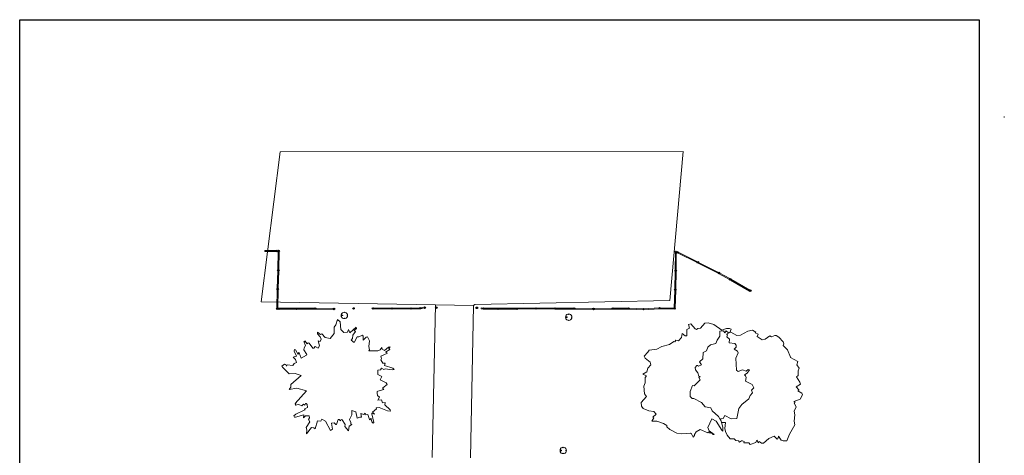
# Model space of a CAD drawing. Extents: x -6068 to 35118, y -17738 to 67348.
# Tile 158 of 243: x -3429 to 6832, y 1023 to 5561. Entities that reach past the tile are written whole.
import ezdxf

# ---------------------------------------------------------------- set-up
doc = ezdxf.new("R2010")
doc.units = 0
doc.header["$LTSCALE"] = 15
doc.linetypes.add('Continua', pattern=[0])
doc.linetypes.add('Cui_CONTINU', pattern=[0])
for name, color, linetype, lineweight, true_color in [('Arbre - Silhouette - NIVEAUX - Style par défaut', 7, 'Continua', 0, 0x000000), ('Bloc 3D - Dessin - NIVEAUX - Style par défaut', 7, 'Continua', 0, 0x000000), ('Poteau - NIVEAUX - Style par défaut', 7, 'Continua', 0, 0x000000), ('Poutre - NIVEAUX - Style par défaut', 7, 'Continua', 0, 0x000000)]:
    doc.layers.add(name, color=color, linetype=linetype, lineweight=lineweight, true_color=true_color)
doc.layers.add('EDL_EXTERIEUR', color=9, linetype='Cui_CONTINU')
doc.layers.add('PIS-fond de plan', color=7, linetype='Cui_CONTINU')

# ---------------------------------------------------------------- blocks, each defined once
blk = doc.blocks.new('EDL_RDJ plan_2025 10 17')
at = {"layer": 'Poteau - NIVEAUX - Style par défaut', "true_color": 0xd8cabe}
for points in [[(-741, 3151), (-741, 3150), (-741, 3148), (-740, 3147), (-740, 3146), (-739, 3145), (-737, 3144), (-736, 3144), (-735, 3143), (-733, 3143), (-732, 3143), (-731, 3144), (-729, 3144), (-728, 3145), (-727, 3146), (-727, 3147), (-726, 3148), (-726, 3150), (-725, 3151), (-726, 3153), (-726, 3154), (-727, 3155), (-727, 3156), (-728, 3157), (-729, 3158), (-731, 3159), (-732, 3159), (-733, 3159), (-735, 3159), (-736, 3159), (-737, 3158), (-739, 3157), (-740, 3156), (-740, 3155), (-741, 3154), (-741, 3153)], [(-725, 3151), (-725, 3149), (-725, 3148), (-724, 3147), (-724, 3146), (-723, 3145), (-721, 3144), (-720, 3143), (-719, 3143), (-717, 3143), (-716, 3143), (-715, 3143), (-713, 3144), (-712, 3145), (-711, 3146), (-710, 3147), (-710, 3148), (-710, 3149), (-709, 3151), (-710, 3152), (-710, 3154), (-710, 3155), (-711, 3156), (-712, 3157), (-713, 3158), (-715, 3158), (-716, 3159), (-717, 3159), (-719, 3159), (-720, 3158), (-721, 3158), (-723, 3157), (-724, 3156), (-724, 3155), (-725, 3154), (-725, 3152)], [(3416, 3143), (3416, 3142), (3416, 3141), (3417, 3140), (3418, 3139), (3418, 3138), (3419, 3137), (3421, 3137), (3422, 3136), (3423, 3136), (3424, 3136), (3425, 3137), (3426, 3137), (3427, 3138), (3428, 3139), (3429, 3140), (3430, 3141), (3430, 3142), (3430, 3143), (3430, 3144), (3430, 3146), (3429, 3147), (3428, 3148), (3427, 3148), (3426, 3149), (3425, 3150), (3424, 3150), (3423, 3150), (3422, 3150), (3421, 3150), (3419, 3149), (3418, 3148), (3418, 3148), (3417, 3147), (3416, 3146), (3416, 3144)], [(3430, 3138), (3430, 3137), (3430, 3136), (3431, 3134), (3432, 3133), (3433, 3132), (3434, 3131), (3435, 3131), (3436, 3130), (3438, 3130), (3439, 3130), (3441, 3131), (3442, 3131), (3443, 3132), (3444, 3133), (3445, 3134), (3445, 3136), (3446, 3137), (3446, 3138), (3446, 3140), (3445, 3141), (3445, 3142), (3444, 3143), (3443, 3144), (3442, 3145), (3441, 3146), (3439, 3146), (3438, 3146), (3436, 3146), (3435, 3146), (3434, 3145), (3433, 3144), (3432, 3143), (3431, 3142), (3430, 3141), (3430, 3140)], [(3644, 3033), (3644, 3031), (3644, 3030), (3645, 3029), (3646, 3028), (3647, 3027), (3648, 3026), (3649, 3025), (3650, 3025), (3652, 3025), (3653, 3025), (3655, 3025), (3656, 3026), (3657, 3027), (3658, 3028), (3659, 3029), (3659, 3030), (3660, 3031), (3660, 3033), (3660, 3034), (3659, 3035), (3659, 3037), (3658, 3038), (3657, 3039), (3656, 3040), (3655, 3040), (3653, 3041), (3652, 3041), (3650, 3041), (3649, 3040), (3648, 3040), (3647, 3039), (3646, 3038), (3645, 3037), (3644, 3035), (3644, 3034)], [(-728, 2951), (-728, 2949), (-728, 2948), (-727, 2947), (-726, 2946), (-725, 2945), (-724, 2944), (-723, 2943), (-721, 2943), (-720, 2943), (-719, 2943), (-717, 2943), (-716, 2944), (-715, 2945), (-714, 2946), (-713, 2947), (-712, 2948), (-712, 2949), (-712, 2951), (-712, 2952), (-712, 2953), (-713, 2955), (-714, 2956), (-715, 2957), (-716, 2958), (-717, 2958), (-719, 2959), (-720, 2959), (-721, 2959), (-723, 2958), (-724, 2958), (-725, 2957), (-726, 2956), (-727, 2955), (-728, 2953), (-728, 2952)], [(3415, 2947), (3415, 2946), (3415, 2945), (3416, 2944), (3416, 2943), (3417, 2942), (3418, 2941), (3419, 2941), (3420, 2940), (3422, 2940), (3423, 2940), (3424, 2941), (3425, 2941), (3426, 2942), (3427, 2943), (3428, 2944), (3428, 2945), (3428, 2946), (3429, 2947), (3428, 2949), (3428, 2950), (3428, 2951), (3427, 2952), (3426, 2953), (3425, 2953), (3424, 2954), (3423, 2954), (3422, 2954), (3420, 2954), (3419, 2954), (3418, 2953), (3417, 2953), (3416, 2952), (3416, 2951), (3415, 2950), (3415, 2949)], [(3864, 2922), (3864, 2920), (3864, 2919), (3865, 2918), (3866, 2916), (3867, 2915), (3868, 2915), (3869, 2914), (3870, 2914), (3872, 2914), (3873, 2914), (3875, 2914), (3876, 2915), (3877, 2915), (3878, 2916), (3879, 2918), (3879, 2919), (3880, 2920), (3880, 2922), (3880, 2923), (3879, 2924), (3879, 2926), (3878, 2927), (3877, 2928), (3876, 2929), (3875, 2929), (3873, 2929), (3872, 2930), (3870, 2929), (3869, 2929), (3868, 2929), (3867, 2928), (3866, 2927), (3865, 2926), (3864, 2924), (3864, 2923)], [(3981, 2857), (3981, 2855), (3981, 2854), (3982, 2853), (3983, 2851), (3984, 2850), (3985, 2850), (3986, 2849), (3987, 2849), (3989, 2849), (3990, 2849), (3992, 2849), (3993, 2850), (3994, 2850), (3995, 2851), (3996, 2853), (3996, 2854), (3997, 2855), (3997, 2857), (3997, 2858), (3996, 2859), (3996, 2861), (3995, 2862), (3994, 2863), (3993, 2864), (3992, 2864), (3990, 2864), (3989, 2865), (3987, 2864), (3986, 2864), (3985, 2864), (3984, 2863), (3983, 2862), (3982, 2861), (3981, 2859), (3981, 2858)], [(-735, 2755), (-735, 2754), (-735, 2753), (-734, 2751), (-734, 2750), (-733, 2749), (-731, 2748), (-730, 2748), (-729, 2748), (-727, 2747), (-726, 2748), (-725, 2748), (-723, 2748), (-722, 2749), (-721, 2750), (-721, 2751), (-720, 2753), (-720, 2754), (-719, 2755), (-720, 2757), (-720, 2758), (-721, 2759), (-721, 2761), (-722, 2762), (-723, 2762), (-725, 2763), (-726, 2763), (-727, 2763), (-729, 2763), (-730, 2763), (-731, 2762), (-733, 2762), (-734, 2761), (-734, 2759), (-735, 2758), (-735, 2757)], [(3410, 2747), (3410, 2746), (3410, 2745), (3411, 2743), (3411, 2742), (3412, 2742), (3413, 2741), (3414, 2740), (3416, 2740), (3417, 2740), (3418, 2740), (3419, 2740), (3420, 2741), (3421, 2742), (3422, 2742), (3423, 2743), (3423, 2745), (3424, 2746), (3424, 2747), (3424, 2748), (3423, 2749), (3423, 2750), (3422, 2751), (3421, 2752), (3420, 2753), (3419, 2754), (3418, 2754), (3417, 2754), (3416, 2754), (3414, 2754), (3413, 2753), (3412, 2752), (3411, 2751), (3411, 2750), (3410, 2749), (3410, 2748)], [(4191, 2737), (4192, 2735), (4192, 2734), (4193, 2733), (4193, 2731), (4194, 2730), (4195, 2730), (4197, 2729), (4198, 2729), (4199, 2729), (4201, 2729), (4202, 2729), (4203, 2730), (4205, 2730), (4206, 2731), (4206, 2733), (4207, 2734), (4207, 2735), (4207, 2737), (4207, 2738), (4207, 2739), (4206, 2741), (4206, 2742), (4205, 2743), (4203, 2743), (4202, 2744), (4201, 2744), (4199, 2745), (4198, 2744), (4197, 2744), (4195, 2743), (4194, 2743), (4193, 2742), (4193, 2741), (4192, 2739), (4192, 2738)], [(797, 2560), (797, 2559), (797, 2558), (798, 2556), (799, 2555), (800, 2554), (801, 2554), (802, 2553), (803, 2553), (805, 2552), (806, 2553), (808, 2553), (809, 2554), (810, 2554), (811, 2555), (812, 2556), (812, 2558), (813, 2559), (813, 2560), (813, 2562), (812, 2563), (812, 2564), (811, 2566), (810, 2567), (809, 2567), (808, 2568), (806, 2568), (805, 2568), (803, 2568), (802, 2568), (801, 2567), (800, 2567), (799, 2566), (798, 2564), (797, 2563), (797, 2562)], [(919, 2560), (919, 2559), (919, 2558), (920, 2556), (921, 2555), (922, 2554), (923, 2553), (924, 2553), (925, 2552), (927, 2552), (928, 2552), (929, 2553), (931, 2553), (932, 2554), (933, 2555), (934, 2556), (934, 2558), (935, 2559), (935, 2560), (935, 2562), (934, 2563), (934, 2564), (933, 2565), (932, 2566), (931, 2567), (929, 2568), (928, 2568), (927, 2568), (925, 2568), (924, 2568), (923, 2567), (922, 2566), (921, 2565), (920, 2564), (919, 2563), (919, 2562)], [(1341, 2559), (1341, 2557), (1341, 2556), (1342, 2555), (1343, 2554), (1344, 2553), (1345, 2552), (1346, 2551), (1347, 2551), (1349, 2551), (1350, 2551), (1352, 2551), (1353, 2552), (1354, 2553), (1355, 2554), (1356, 2555), (1356, 2556), (1357, 2557), (1357, 2559), (1357, 2560), (1356, 2562), (1356, 2563), (1355, 2564), (1354, 2565), (1353, 2566), (1352, 2566), (1350, 2567), (1349, 2567), (1347, 2567), (1346, 2566), (1345, 2566), (1344, 2565), (1343, 2564), (1342, 2563), (1341, 2562), (1341, 2560)], [(-737, 2550), (-736, 2549), (-736, 2548), (-736, 2547), (-735, 2546), (-734, 2545), (-733, 2544), (-732, 2544), (-731, 2543), (-730, 2543), (-728, 2543), (-727, 2544), (-726, 2544), (-725, 2545), (-724, 2546), (-724, 2547), (-723, 2548), (-723, 2549), (-723, 2550), (-723, 2551), (-723, 2553), (-724, 2554), (-724, 2555), (-725, 2555), (-726, 2556), (-727, 2557), (-728, 2557), (-730, 2557), (-731, 2557), (-732, 2557), (-733, 2556), (-734, 2555), (-735, 2555), (-736, 2554), (-736, 2553), (-736, 2551)], [(-722, 2549), (-722, 2548), (-722, 2546), (-721, 2545), (-721, 2544), (-720, 2543), (-719, 2543), (-718, 2542), (-717, 2542), (-715, 2542), (-714, 2542), (-713, 2542), (-712, 2543), (-711, 2543), (-710, 2544), (-709, 2545), (-709, 2546), (-708, 2548), (-708, 2549), (-708, 2550), (-709, 2551), (-709, 2552), (-710, 2553), (-711, 2554), (-712, 2555), (-713, 2555), (-714, 2556), (-715, 2556), (-717, 2556), (-718, 2555), (-719, 2555), (-720, 2554), (-721, 2553), (-721, 2552), (-722, 2551), (-722, 2550)], [(-537, 2550), (-537, 2549), (-537, 2548), (-536, 2547), (-536, 2546), (-535, 2545), (-534, 2544), (-533, 2544), (-531, 2544), (-530, 2543), (-529, 2544), (-528, 2544), (-527, 2544), (-526, 2545), (-525, 2546), (-524, 2547), (-524, 2548), (-523, 2549), (-523, 2550), (-523, 2552), (-524, 2553), (-524, 2554), (-525, 2555), (-526, 2556), (-527, 2556), (-528, 2557), (-529, 2557), (-530, 2557), (-531, 2557), (-533, 2557), (-534, 2556), (-535, 2556), (-536, 2555), (-536, 2554), (-537, 2553), (-537, 2552)], [(-342, 2551), (-342, 2549), (-341, 2548), (-341, 2547), (-340, 2546), (-339, 2545), (-338, 2544), (-337, 2544), (-336, 2544), (-335, 2544), (-333, 2544), (-332, 2544), (-331, 2544), (-330, 2545), (-329, 2546), (-329, 2547), (-328, 2548), (-328, 2549), (-328, 2551), (-328, 2552), (-328, 2553), (-329, 2554), (-329, 2555), (-330, 2556), (-331, 2557), (-332, 2557), (-333, 2557), (-335, 2558), (-336, 2557), (-337, 2557), (-338, 2557), (-339, 2556), (-340, 2555), (-341, 2554), (-341, 2553), (-342, 2552)], [(-145, 2547), (-144, 2546), (-144, 2545), (-144, 2544), (-143, 2543), (-142, 2542), (-141, 2541), (-140, 2540), (-139, 2540), (-138, 2540), (-136, 2540), (-135, 2540), (-134, 2541), (-133, 2542), (-132, 2543), (-131, 2544), (-131, 2545), (-131, 2546), (-131, 2547), (-131, 2548), (-131, 2549), (-131, 2551), (-132, 2552), (-133, 2552), (-134, 2553), (-135, 2554), (-136, 2554), (-138, 2554), (-139, 2554), (-140, 2554), (-141, 2553), (-142, 2552), (-143, 2552), (-144, 2551), (-144, 2549), (-144, 2548)], [(58, 2553), (58, 2551), (58, 2550), (59, 2549), (60, 2548), (61, 2547), (62, 2547), (63, 2546), (64, 2546), (65, 2546), (66, 2546), (67, 2546), (69, 2547), (70, 2547), (70, 2548), (71, 2549), (72, 2550), (72, 2551), (72, 2553), (72, 2554), (72, 2555), (71, 2556), (70, 2557), (70, 2558), (69, 2559), (67, 2559), (66, 2560), (65, 2560), (64, 2560), (63, 2559), (62, 2559), (61, 2558), (60, 2557), (59, 2556), (58, 2555), (58, 2554)], [(260, 2553), (260, 2552), (260, 2551), (261, 2550), (262, 2549), (263, 2548), (264, 2547), (265, 2547), (266, 2546), (267, 2546), (268, 2546), (269, 2547), (271, 2547), (272, 2548), (272, 2549), (273, 2550), (274, 2551), (274, 2552), (274, 2553), (274, 2554), (274, 2556), (273, 2557), (272, 2558), (272, 2559), (271, 2559), (269, 2560), (268, 2560), (267, 2560), (266, 2560), (265, 2560), (264, 2559), (263, 2559), (262, 2558), (261, 2557), (260, 2556), (260, 2554)], [(458, 2552), (458, 2551), (458, 2550), (458, 2549), (459, 2548), (460, 2547), (461, 2546), (462, 2546), (463, 2545), (465, 2545), (466, 2545), (467, 2546), (468, 2546), (469, 2547), (470, 2548), (471, 2549), (471, 2550), (471, 2551), (472, 2552), (471, 2553), (471, 2555), (471, 2556), (470, 2557), (469, 2558), (468, 2558), (467, 2559), (466, 2559), (465, 2559), (463, 2559), (462, 2559), (461, 2558), (460, 2558), (459, 2557), (458, 2556), (458, 2555), (458, 2553)], [(659, 2552), (659, 2551), (659, 2549), (660, 2548), (660, 2547), (661, 2546), (662, 2546), (663, 2545), (665, 2545), (666, 2545), (667, 2545), (668, 2545), (669, 2546), (670, 2546), (671, 2547), (672, 2548), (672, 2549), (673, 2551), (673, 2552), (673, 2553), (672, 2554), (672, 2555), (671, 2556), (670, 2557), (669, 2558), (668, 2558), (667, 2559), (666, 2559), (665, 2559), (663, 2558), (662, 2558), (661, 2557), (660, 2556), (660, 2555), (659, 2554), (659, 2553)], [(753, 2555), (754, 2554), (754, 2553), (754, 2552), (755, 2551), (756, 2550), (757, 2549), (758, 2549), (759, 2548), (760, 2548), (762, 2548), (763, 2549), (764, 2549), (765, 2550), (766, 2551), (766, 2552), (767, 2553), (767, 2554), (767, 2555), (767, 2557), (767, 2558), (766, 2559), (766, 2560), (765, 2561), (764, 2561), (763, 2562), (762, 2562), (760, 2562), (759, 2562), (758, 2562), (757, 2561), (756, 2561), (755, 2560), (754, 2559), (754, 2558), (754, 2557)], [(1413, 2551), (1414, 2550), (1414, 2549), (1414, 2548), (1415, 2547), (1416, 2546), (1417, 2545), (1418, 2545), (1419, 2544), (1420, 2544), (1422, 2544), (1423, 2545), (1424, 2545), (1425, 2546), (1426, 2547), (1426, 2548), (1427, 2549), (1427, 2550), (1427, 2551), (1427, 2552), (1427, 2554), (1426, 2555), (1426, 2556), (1425, 2556), (1424, 2557), (1423, 2558), (1422, 2558), (1420, 2558), (1419, 2558), (1418, 2558), (1417, 2557), (1416, 2556), (1415, 2556), (1414, 2555), (1414, 2554), (1414, 2552)], [(1560, 2549), (1560, 2547), (1561, 2546), (1561, 2545), (1562, 2544), (1563, 2543), (1564, 2543), (1565, 2542), (1566, 2542), (1567, 2542), (1569, 2542), (1570, 2542), (1571, 2543), (1572, 2543), (1573, 2544), (1573, 2545), (1574, 2546), (1574, 2547), (1574, 2549), (1574, 2550), (1574, 2551), (1573, 2552), (1573, 2553), (1572, 2554), (1571, 2555), (1570, 2555), (1569, 2556), (1567, 2556), (1566, 2556), (1565, 2555), (1564, 2555), (1563, 2554), (1562, 2553), (1561, 2552), (1561, 2551), (1560, 2550)], [(1761, 2550), (1761, 2549), (1761, 2548), (1762, 2547), (1763, 2546), (1763, 2545), (1764, 2544), (1766, 2544), (1767, 2543), (1768, 2543), (1769, 2543), (1770, 2544), (1771, 2544), (1772, 2545), (1773, 2546), (1774, 2547), (1775, 2548), (1775, 2549), (1775, 2550), (1775, 2551), (1775, 2553), (1774, 2554), (1773, 2555), (1772, 2556), (1771, 2556), (1770, 2557), (1769, 2557), (1768, 2557), (1767, 2557), (1766, 2557), (1764, 2556), (1763, 2556), (1763, 2555), (1762, 2554), (1761, 2553), (1761, 2551)], [(1957, 2552), (1957, 2551), (1957, 2550), (1958, 2548), (1958, 2547), (1959, 2547), (1960, 2546), (1961, 2545), (1963, 2545), (1964, 2545), (1965, 2545), (1966, 2545), (1967, 2546), (1968, 2547), (1969, 2547), (1970, 2548), (1970, 2550), (1971, 2551), (1971, 2552), (1971, 2553), (1970, 2554), (1970, 2555), (1969, 2556), (1968, 2557), (1967, 2558), (1966, 2559), (1965, 2559), (1964, 2559), (1963, 2559), (1961, 2559), (1960, 2558), (1959, 2557), (1958, 2556), (1958, 2555), (1957, 2554), (1957, 2553)], [(2160, 2551), (2160, 2550), (2161, 2549), (2161, 2548), (2162, 2547), (2163, 2546), (2164, 2545), (2165, 2545), (2166, 2544), (2167, 2544), (2169, 2544), (2170, 2545), (2171, 2545), (2172, 2546), (2173, 2547), (2173, 2548), (2174, 2549), (2174, 2550), (2174, 2551), (2174, 2552), (2174, 2554), (2173, 2555), (2173, 2556), (2172, 2557), (2171, 2557), (2170, 2558), (2169, 2558), (2167, 2558), (2166, 2558), (2165, 2558), (2164, 2557), (2163, 2557), (2162, 2556), (2161, 2555), (2161, 2554), (2160, 2552)], [(2358, 2551), (2358, 2550), (2359, 2548), (2359, 2547), (2360, 2546), (2361, 2545), (2362, 2545), (2363, 2544), (2364, 2544), (2365, 2544), (2366, 2544), (2368, 2544), (2369, 2545), (2370, 2545), (2371, 2546), (2371, 2547), (2372, 2548), (2372, 2550), (2372, 2551), (2372, 2552), (2372, 2553), (2371, 2554), (2371, 2555), (2370, 2556), (2369, 2557), (2368, 2557), (2366, 2558), (2365, 2558), (2364, 2558), (2363, 2557), (2362, 2557), (2361, 2556), (2360, 2555), (2359, 2554), (2359, 2553), (2358, 2552)], [(2559, 2547), (2559, 2546), (2559, 2545), (2560, 2544), (2560, 2543), (2561, 2542), (2562, 2541), (2563, 2541), (2564, 2540), (2566, 2540), (2567, 2540), (2568, 2541), (2569, 2541), (2570, 2542), (2571, 2543), (2572, 2544), (2572, 2545), (2572, 2546), (2573, 2547), (2572, 2548), (2572, 2550), (2572, 2551), (2571, 2552), (2570, 2553), (2569, 2553), (2568, 2554), (2567, 2554), (2566, 2554), (2564, 2554), (2563, 2554), (2562, 2553), (2561, 2553), (2560, 2552), (2560, 2551), (2559, 2550), (2559, 2548)], [(2758, 2551), (2758, 2550), (2759, 2549), (2759, 2548), (2760, 2547), (2761, 2546), (2762, 2545), (2763, 2545), (2764, 2545), (2765, 2544), (2767, 2545), (2768, 2545), (2769, 2545), (2770, 2546), (2771, 2547), (2771, 2548), (2772, 2549), (2772, 2550), (2772, 2551), (2772, 2553), (2772, 2554), (2771, 2555), (2771, 2556), (2770, 2557), (2769, 2558), (2768, 2558), (2767, 2558), (2765, 2558), (2764, 2558), (2763, 2558), (2762, 2558), (2761, 2557), (2760, 2556), (2759, 2555), (2759, 2554), (2758, 2553)], [(2923, 2551), (2923, 2550), (2923, 2549), (2924, 2547), (2925, 2546), (2925, 2546), (2926, 2545), (2928, 2544), (2929, 2544), (2930, 2544), (2931, 2544), (2932, 2544), (2933, 2545), (2934, 2546), (2935, 2546), (2936, 2547), (2937, 2549), (2937, 2550), (2937, 2551), (2937, 2552), (2937, 2553), (2936, 2554), (2935, 2555), (2934, 2556), (2933, 2557), (2932, 2558), (2931, 2558), (2930, 2558), (2929, 2558), (2928, 2558), (2926, 2557), (2925, 2556), (2925, 2555), (2924, 2554), (2923, 2553), (2923, 2552)], [(3079, 2545), (3079, 2544), (3080, 2543), (3080, 2542), (3081, 2541), (3082, 2540), (3083, 2539), (3084, 2538), (3085, 2538), (3086, 2538), (3087, 2538), (3089, 2538), (3090, 2539), (3091, 2540), (3092, 2541), (3092, 2542), (3093, 2543), (3093, 2544), (3093, 2545), (3093, 2546), (3093, 2547), (3092, 2549), (3092, 2550), (3091, 2550), (3090, 2551), (3089, 2552), (3087, 2552), (3086, 2552), (3085, 2552), (3084, 2552), (3083, 2551), (3082, 2550), (3081, 2550), (3080, 2549), (3080, 2547), (3079, 2546)], [(3247, 2554), (3247, 2552), (3248, 2551), (3248, 2550), (3249, 2549), (3250, 2548), (3251, 2548), (3252, 2547), (3253, 2547), (3254, 2547), (3255, 2547), (3257, 2547), (3258, 2548), (3259, 2548), (3260, 2549), (3260, 2550), (3261, 2551), (3261, 2552), (3261, 2554), (3261, 2555), (3261, 2556), (3260, 2557), (3260, 2558), (3259, 2559), (3258, 2560), (3257, 2560), (3255, 2561), (3254, 2561), (3253, 2561), (3252, 2560), (3251, 2560), (3250, 2559), (3249, 2558), (3248, 2557), (3248, 2556), (3247, 2555)], [(3405, 2552), (3405, 2551), (3405, 2550), (3406, 2549), (3407, 2548), (3408, 2547), (3409, 2546), (3410, 2546), (3411, 2546), (3412, 2545), (3413, 2546), (3414, 2546), (3416, 2546), (3417, 2547), (3417, 2548), (3418, 2549), (3419, 2550), (3419, 2551), (3419, 2552), (3419, 2554), (3419, 2555), (3418, 2556), (3417, 2557), (3417, 2558), (3416, 2559), (3414, 2559), (3413, 2559), (3412, 2559), (3411, 2559), (3410, 2559), (3409, 2559), (3408, 2558), (3407, 2557), (3406, 2556), (3405, 2555), (3405, 2554)]]:
    blk.add_hatch(color=9, dxfattribs=at).paths.add_polyline_path(points)
at = {"layer": 'Arbre - Silhouette - NIVEAUX - Style par défaut', "color": 103, "linetype": 'Continua', "lineweight": 0, "ltscale": 0.1, "true_color": 0x49c386}
for points in [[(-138, 2335), (-138, 2292), (-179, 2239), (-232, 2249), (-265, 2289), (-280, 2282), (-311, 2306), (-313, 2289), (-282, 2258), (-272, 2232), (-282, 2210), (-306, 2217), (-292, 2164), (-306, 2140), (-335, 2155), (-351, 2140), (-359, 2140), (-397, 2191), (-409, 2193), (-418, 2184), (-442, 2215), (-447, 2203), (-454, 2208), (-438, 2167), (-452, 2143), (-454, 2123), (-421, 2073), (-426, 2066), (-481, 2035), (-502, 2092), (-507, 2097), (-514, 2073), (-540, 2123), (-552, 2126), (-555, 2107), (-531, 2056), (-564, 2044), (-540, 2020), (-531, 1991), (-555, 1979), (-567, 1958), (-627, 1967), (-634, 1953), (-643, 1970), (-655, 1972), (-684, 1953), (-674, 1936), (-605, 1873), (-543, 1876), (-481, 1854), (-588, 1760), (-591, 1732), (-605, 1710), (-526, 1722), (-426, 1696), (-545, 1563), (-536, 1556), (-543, 1546), (-505, 1551), (-473, 1539), (-457, 1554), (-445, 1546), (-435, 1563), (-428, 1563), (-418, 1551), (-416, 1520), (-447, 1508), (-440, 1498), (-449, 1494), (-536, 1450), (-557, 1434), (-550, 1421), (-540, 1421), (-454, 1446), (-459, 1412), (-435, 1434), (-397, 1434), (-394, 1414), (-406, 1397), (-390, 1373), (-428, 1311), (-421, 1289), (-426, 1246), (-375, 1313), (-349, 1308), (-337, 1299), (-311, 1381), (-277, 1378), (-265, 1400), (-227, 1378), (-177, 1282), (-155, 1296), (-165, 1359), (-136, 1361), (-119, 1342), (-112, 1345), (-95, 1395), (-86, 1397), (-71, 1381), (-64, 1395), (-55, 1393), (-24, 1342), (-26, 1323), (10, 1277), (19, 1328), (46, 1345), (36, 1352), (36, 1366), (22, 1395), (46, 1443), (48, 1491), (89, 1474), (103, 1409), (130, 1421), (146, 1421), (139, 1458), (173, 1448), (185, 1460), (194, 1443), (213, 1448), (230, 1397), (235, 1393), (244, 1405), (249, 1402), (256, 1371), (268, 1357), (275, 1366), (254, 1455), (254, 1460), (283, 1453), (261, 1472), (302, 1508), (299, 1518), (330, 1522), (419, 1486), (448, 1482), (445, 1498), (390, 1549), (393, 1573), (366, 1568), (354, 1602), (316, 1597), (333, 1628), (314, 1647), (309, 1669), (309, 1686), (319, 1691), (381, 1710), (369, 1720), (371, 1727), (414, 1760), (405, 1777), (342, 1809), (359, 1842), (319, 1866), (316, 1910), (345, 1914), (357, 1929), (381, 1917), (395, 1922), (467, 1912), (488, 1917), (474, 1931), (386, 1958), (395, 1984), (371, 1984), (350, 2018), (357, 2032), (347, 2056), (419, 2087), (397, 2097), (443, 2126), (433, 2136), (445, 2152), (429, 2150), (386, 2116), (364, 2128), (359, 2145), (340, 2121), (316, 2111), (228, 2111), (223, 2116), (232, 2121), (223, 2155), (230, 2217), (211, 2256), (197, 2253), (163, 2222), (165, 2265), (158, 2275), (120, 2256), (103, 2258), (72, 2198), (41, 2224), (55, 2241), (58, 2275), (84, 2311), (72, 2323), (96, 2345), (91, 2357), (24, 2299), (10, 2333), (0, 2304), (-36, 2301), (-69, 2335), (-76, 2412), (-103, 2438), (-122, 2383), (-136, 2359), (-136, 2342)], [(3619, 1238), (3635, 1267), (3675, 1292), (3757, 1257), (3769, 1267), (3779, 1255), (3790, 1262), (3812, 1240), (3823, 1238), (3769, 1279), (3757, 1311), (3797, 1404), (3843, 1377), (3901, 1284), (3914, 1274), (3914, 1316), (3888, 1404), (3916, 1407), (3932, 1439), (4000, 1402), (4059, 1407), (4081, 1510), (4112, 1551), (4185, 1612), (4196, 1647), (4221, 1674), (4213, 1701), (4234, 1727), (4218, 1759), (4150, 1794), (4157, 1833), (4150, 1850), (4137, 1860), (4165, 1877), (4190, 1914), (4175, 1916), (4155, 1899), (4119, 1914), (4071, 1896), (4056, 1911), (4048, 2036), (4074, 2090), (4066, 2107), (4031, 2127), (4051, 2149), (4051, 2171), (4038, 2188), (3980, 2193), (3982, 2234), (3954, 2256), (3962, 2278), (3952, 2286), (3985, 2303), (3998, 2337), (3982, 2344), (3952, 2344), (3901, 2327), (3820, 2384), (3759, 2403), (3726, 2398), (3680, 2347), (3652, 2344), (3637, 2335), (3625, 2342), (3579, 2393), (3554, 2386), (3566, 2347), (3538, 2332), (3538, 2266), (3521, 2266), (3490, 2293), (3482, 2251), (3452, 2217), (3424, 2224), (3414, 2205), (3401, 2210), (3358, 2178), (3277, 2158), (3224, 2129), (3145, 2119), (3132, 2097), (3092, 2056), (3102, 2036), (3155, 1992), (3163, 1965), (3132, 1931), (3120, 1891), (3079, 1867), (3117, 1852), (3102, 1835), (3102, 1779), (3089, 1742), (3097, 1664), (3117, 1634), (3061, 1573), (3066, 1536), (3082, 1512), (3140, 1487), (3193, 1478), (3219, 1451), (3183, 1419), (3193, 1412), (3173, 1380), (3226, 1380), (3295, 1353), (3330, 1333), (3328, 1321), (3361, 1292), (3434, 1252), (3485, 1248), (3574, 1252), (3587, 1245), (3604, 1211), (3617, 1228)], [(4617, 2045), (4586, 2122), (4541, 2166), (4548, 2185), (4541, 2205), (4495, 2253), (4467, 2272), (4454, 2272), (4421, 2258), (4403, 2268), (4353, 2234), (4322, 2226), (4269, 2260), (4281, 2284), (4251, 2299), (4258, 2306), (4223, 2328), (4172, 2316), (4098, 2275), (4060, 2270), (3996, 2306), (3971, 2297), (3948, 2318), (3935, 2299), (3918, 2318), (3880, 2316), (3880, 2263), (3852, 2221), (3839, 2188), (3783, 2173), (3757, 2149), (3742, 2112), (3709, 2095), (3704, 2028), (3671, 1996), (3689, 1965), (3658, 1950), (3648, 1960), (3640, 1957), (3625, 1938), (3628, 1914), (3653, 1882), (3663, 1848), (3676, 1843), (3661, 1834), (3676, 1809), (3615, 1746), (3597, 1751), (3572, 1686), (3572, 1637), (3592, 1613), (3610, 1616), (3689, 1574), (3727, 1528), (3788, 1516), (3801, 1485), (3869, 1427), (3902, 1363), (3941, 1366), (3935, 1303), (3941, 1269), (3958, 1233), (3989, 1196), (4030, 1196), (4047, 1177), (4075, 1172), (4088, 1160), (4106, 1174), (4116, 1172), (4134, 1165), (4131, 1153), (4185, 1153), (4197, 1136), (4258, 1155), (4266, 1179), (4284, 1153), (4291, 1167), (4314, 1148), (4335, 1148), (4391, 1199), (4447, 1223), (4480, 1191), (4485, 1194), (4492, 1223), (4520, 1179), (4541, 1172), (4581, 1174), (4607, 1242), (4663, 1339), (4655, 1378), (4663, 1446), (4655, 1482), (4678, 1528), (4655, 1565), (4668, 1579), (4653, 1582), (4719, 1608), (4744, 1652), (4737, 1669), (4696, 1693), (4706, 1698), (4706, 1705), (4678, 1737), (4721, 1763), (4716, 1785), (4681, 1839), (4698, 1855), (4698, 1904), (4709, 1931), (4683, 1967), (4696, 2001), (4617, 2040)]]:
    blk.add_lwpolyline(points, close=True, dxfattribs=at)
at = {"layer": 'Bloc 3D - Dessin - NIVEAUX - Style par défaut', "color": 32, "linetype": 'Continua', "lineweight": 0, "ltscale": 0.1, "true_color": 0xd1591a}
for p, q in [((-64, 2490), (-65, 2480)), ((-64, 2490), (-65, 2480)), ((-64, 2470), (-65, 2480)), ((-65, 2480), (-64, 2470)), ((-65, 2480), (-65, 2480)), ((-65, 2480), (-65, 2480)), ((-64, 2490), (-61, 2495)), ((-61, 2495), (-64, 2490)), ((-64, 2490), (-64, 2490)), ((-64, 2484), (-61, 2484)), ((-64, 2480), (-64, 2484)), ((-64, 2476), (-64, 2480)), ((-61, 2476), (-64, 2476)), ((-64, 2470), (-64, 2469)), ((-61, 2465), (-64, 2470)), ((-64, 2469), (-61, 2465)), ((-63, 2484), (-63, 2484)), ((-63, 2484), (-63, 2484)), ((-63, 2484), (-63, 2484)), ((-61, 2484), (-63, 2484)), ((-63, 2484), (-63, 2480)), ((-63, 2480), (-63, 2476)), ((-63, 2476), (-63, 2476)), ((-63, 2476), (-61, 2476)), ((-63, 2476), (-63, 2476)), ((-63, 2476), (-63, 2476)), ((-61, 2495), (-59, 2499)), ((-59, 2499), (-61, 2495)), ((-61, 2495), (-61, 2495)), ((-61, 2495), (-61, 2495)), ((-61, 2495), (-61, 2494)), ((-61, 2494), (-61, 2495)), ((-61, 2495), (-61, 2495)), ((-61, 2493), (-61, 2494)), ((-61, 2494), (-61, 2489)), ((-61, 2489), (-61, 2493)), ((-61, 2489), (-61, 2484)), ((-61, 2484), (-61, 2489)), ((-61, 2476), (-61, 2470)), ((-61, 2470), (-61, 2476)), ((-61, 2466), (-61, 2470)), ((-61, 2470), (-61, 2465)), ((-61, 2465), (-61, 2466)), ((-61, 2465), (-61, 2465)), ((-61, 2465), (-61, 2465)), ((-61, 2465), (-61, 2464)), ((-61, 2465), (-61, 2464)), ((-61, 2464), (-59, 2460)), ((-59, 2460), (-61, 2464)), ((-61, 2464), (-61, 2464)), ((-61, 2464), (-59, 2460)), ((-51, 2507), (-59, 2499)), ((-57, 2482), (-57, 2482)), ((-57, 2482), (-57, 2482)), ((-57, 2482), (-54, 2482)), ((-57, 2482), (-57, 2482)), ((-57, 2478), (-57, 2478)), ((-54, 2478), (-57, 2478)), ((-57, 2478), (-57, 2478)), ((-57, 2478), (-57, 2478)), ((-57, 2478), (-57, 2478)), ((-54, 2482), (-51, 2482)), ((-51, 2478), (-54, 2478)), ((-52, 2507), (-42, 2511)), ((-42, 2511), (-51, 2507)), ((-51, 2482), (-50, 2482)), ((-50, 2478), (-51, 2478)), ((-50, 2482), (-49, 2481)), ((-49, 2479), (-50, 2478)), ((-49, 2481), (-48, 2480)), ((-48, 2480), (-49, 2479)), ((-42, 2511), (-34, 2513)), ((-34, 2513), (-42, 2512)), ((-42, 2511), (-42, 2512)), ((-34, 2513), (-34, 2513)), ((-34, 2513), (-34, 2513)), ((-34, 2512), (-34, 2513)), ((-34, 2509), (-34, 2512)), ((-33, 2509), (-34, 2509)), ((-32, 2513), (-33, 2513)), ((-33, 2513), (-33, 2513)), ((-33, 2513), (-32, 2513)), ((-33, 2513), (-33, 2512)), ((-33, 2513), (-33, 2513)), ((-33, 2512), (-33, 2509)), ((-32, 2509), (-33, 2509)), ((-32, 2509), (-33, 2509)), ((-33, 2509), (-33, 2509)), ((-32, 2513), (-31, 2513)), ((-31, 2513), (-32, 2513)), ((-31, 2509), (-32, 2509)), ((-31, 2509), (-32, 2509)), ((-31, 2512), (-31, 2513)), ((-31, 2513), (-31, 2513)), ((-31, 2509), (-31, 2512)), ((-30, 2509), (-31, 2509)), ((-31, 2509), (-31, 2509)), ((-30, 2513), (-30, 2513)), ((-22, 2511), (-30, 2513)), ((-30, 2513), (-30, 2512)), ((-30, 2513), (-30, 2513)), ((-30, 2513), (-22, 2512)), ((-30, 2512), (-30, 2509)), ((-22, 2511), (-22, 2512)), ((-12, 2507), (-22, 2511)), ((-22, 2511), (-12, 2507)), ((-12, 2507), (-22, 2511)), ((-5, 2499), (-12, 2507)), ((0, 2490), (-5, 2499)), ((-5, 2499), (0, 2490)), ((-5, 2460), (0, 2470)), ((0, 2469), (-5, 2460)), ((-3, 2481), (-3, 2481)), ((-3, 2481), (1, 2481)), ((-3, 2480), (-3, 2481)), ((-2, 2481), (-3, 2481)), ((-3, 2478), (-3, 2480)), ((-3, 2478), (-3, 2478)), ((1, 2478), (-3, 2478)), ((-3, 2478), (-2, 2478)), ((1, 2481), (-2, 2481)), ((-2, 2480), (-2, 2481)), ((-2, 2478), (-2, 2480)), ((-2, 2478), (1, 2478)), ((0, 2490), (0, 2490)), ((0, 2490), (1, 2481)), ((0, 2490), (1, 2481)), ((1, 2478), (0, 2470)), ((0, 2470), (1, 2478)), ((0, 2470), (1, 2478)), ((1, 2480), (1, 2481)), ((1, 2481), (1, 2481)), ((1, 2481), (1, 2481)), ((1, 2481), (1, 2481)), ((1, 2481), (1, 2481)), ((1, 2481), (1, 2480)), ((1, 2481), (1, 2481)), ((1, 2481), (1, 2481)), ((1, 2480), (1, 2478)), ((1, 2478), (1, 2480)), ((1, 2478), (1, 2478)), ((1, 2478), (1, 2478)), ((1, 2478), (1, 2478)), ((1, 2478), (1, 2478)), ((1, 2478), (1, 2478)), ((2275, 2472), (2273, 2461)), ((2275, 2472), (2273, 2461)), ((2275, 2472), (2277, 2476)), ((2277, 2476), (2275, 2472)), ((2275, 2472), (2275, 2472)), ((2276, 2466), (2275, 2466)), ((2275, 2466), (2275, 2466)), ((2275, 2466), (2275, 2461)), ((2275, 2461), (2275, 2466)), ((2275, 2466), (2277, 2466)), ((2275, 2466), (2275, 2466)), ((2277, 2466), (2276, 2466)), ((2279, 2481), (2277, 2477)), ((2277, 2477), (2279, 2481)), ((2277, 2477), (2277, 2476)), ((2277, 2477), (2277, 2477)), ((2277, 2477), (2277, 2476)), ((2277, 2476), (2277, 2471)), ((2277, 2476), (2277, 2476)), ((2277, 2475), (2277, 2476)), ((2277, 2476), (2277, 2476)), ((2277, 2471), (2277, 2475)), ((2277, 2466), (2277, 2471)), ((2277, 2471), (2277, 2466)), ((2287, 2488), (2279, 2481)), ((2281, 2464), (2281, 2464)), ((2282, 2464), (2281, 2464)), ((2281, 2464), (2281, 2463)), ((2282, 2464), (2284, 2464)), ((2284, 2464), (2288, 2464)), ((2287, 2488), (2296, 2493)), ((2296, 2493), (2287, 2488)), ((2288, 2464), (2289, 2463)), ((2289, 2463), (2290, 2462)), ((2296, 2493), (2305, 2494)), ((2305, 2494), (2296, 2493)), ((2296, 2493), (2296, 2493)), ((2306, 2495), (2305, 2494)), ((2305, 2494), (2306, 2495)), ((2305, 2494), (2305, 2494)), ((2305, 2490), (2305, 2494)), ((2305, 2494), (2305, 2494)), ((2305, 2494), (2305, 2494)), ((2305, 2494), (2305, 2494)), ((2305, 2494), (2305, 2494)), ((2305, 2494), (2305, 2494)), ((2305, 2494), (2305, 2491)), ((2305, 2490), (2305, 2490)), ((2306, 2491), (2305, 2490)), ((2306, 2491), (2305, 2491)), ((2305, 2491), (2305, 2490)), ((2306, 2495), (2308, 2494)), ((2308, 2494), (2306, 2495)), ((2308, 2490), (2306, 2491)), ((2308, 2491), (2306, 2491)), ((2308, 2494), (2308, 2494)), ((2308, 2494), (2308, 2494)), ((2317, 2493), (2308, 2494)), ((2308, 2494), (2308, 2494)), ((2308, 2494), (2308, 2490)), ((2308, 2494), (2317, 2493)), ((2308, 2494), (2308, 2494)), ((2308, 2494), (2308, 2494)), ((2308, 2491), (2308, 2494)), ((2308, 2490), (2308, 2490)), ((2308, 2490), (2308, 2491)), ((2326, 2488), (2317, 2493)), ((2317, 2493), (2326, 2488)), ((2317, 2493), (2317, 2493)), ((2326, 2488), (2317, 2493)), ((2333, 2481), (2326, 2488)), ((2338, 2472), (2333, 2481)), ((2333, 2481), (2338, 2472)), ((2336, 2463), (2336, 2463)), ((2336, 2463), (2339, 2463)), ((2336, 2461), (2336, 2463)), ((2336, 2461), (2336, 2463)), ((2336, 2463), (2336, 2463)), ((2339, 2463), (2336, 2463)), ((2338, 2472), (2338, 2472)), ((2338, 2472), (2339, 2463)), ((2338, 2472), (2339, 2463)), ((2340, 2461), (2339, 2463)), ((2339, 2463), (2339, 2463)), ((2339, 2463), (2339, 2463)), ((2339, 2463), (2339, 2463)), ((2339, 2463), (2339, 2463)), ((2339, 2463), (2339, 2463)), ((2339, 2463), (2339, 2463)), ((2339, 2463), (2340, 2461)), ((-51, 2453), (-59, 2460)), ((-52, 2453), (-42, 2448)), ((-51, 2453), (-42, 2448)), ((-34, 2447), (-42, 2448)), ((-42, 2448), (-34, 2447)), ((-42, 2448), (-34, 2447)), ((-42, 2448), (-42, 2448)), ((-34, 2447), (-34, 2451)), ((-34, 2451), (-33, 2451)), ((-34, 2447), (-34, 2447)), ((-34, 2447), (-34, 2447)), ((-34, 2447), (-34, 2447)), ((-33, 2451), (-32, 2451)), ((-33, 2451), (-33, 2450)), ((-33, 2450), (-32, 2450)), ((-33, 2450), (-33, 2447)), ((-32, 2447), (-33, 2447)), ((-33, 2447), (-33, 2447)), ((-33, 2447), (-32, 2447)), ((-33, 2447), (-33, 2447)), ((-32, 2451), (-31, 2451)), ((-32, 2450), (-31, 2450)), ((-32, 2447), (-31, 2447)), ((-31, 2447), (-32, 2447)), ((-31, 2451), (-30, 2451)), ((-31, 2450), (-31, 2451)), ((-31, 2447), (-31, 2450)), ((-31, 2447), (-31, 2447)), ((-31, 2447), (-31, 2447)), ((-31, 2447), (-31, 2447)), ((-30, 2451), (-30, 2447)), ((-22, 2448), (-30, 2447)), ((-30, 2447), (-22, 2448)), ((-30, 2447), (-30, 2447)), ((-30, 2447), (-30, 2447)), ((-30, 2447), (-30, 2447)), ((-12, 2453), (-22, 2448)), ((-22, 2448), (-12, 2453)), ((-12, 2453), (-22, 2448)), ((-22, 2448), (-22, 2448)), ((-5, 2460), (-12, 2453)), ((2275, 2451), (2273, 2461)), ((2273, 2461), (2273, 2461)), ((2273, 2461), (2275, 2451)), ((2273, 2461), (2273, 2461)), ((2275, 2461), (2275, 2457)), ((2275, 2457), (2275, 2461)), ((2275, 2457), (2275, 2457)), ((2275, 2457), (2276, 2457)), ((2277, 2457), (2275, 2457)), ((2275, 2457), (2275, 2457)), ((2277, 2447), (2275, 2451)), ((2275, 2451), (2275, 2451)), ((2275, 2451), (2277, 2446)), ((2276, 2457), (2277, 2457)), ((2277, 2452), (2277, 2457)), ((2277, 2457), (2277, 2452)), ((2277, 2448), (2277, 2452)), ((2277, 2452), (2277, 2447)), ((2277, 2447), (2277, 2448)), ((2277, 2446), (2277, 2447)), ((2277, 2447), (2277, 2447)), ((2277, 2447), (2277, 2446)), ((2277, 2447), (2277, 2446)), ((2277, 2446), (2279, 2442)), ((2277, 2446), (2277, 2446)), ((2277, 2446), (2279, 2442)), ((2279, 2442), (2277, 2446)), ((2287, 2434), (2279, 2442)), ((2282, 2459), (2281, 2459)), ((2281, 2459), (2282, 2459)), ((2281, 2459), (2281, 2459)), ((2281, 2459), (2281, 2459)), ((2284, 2459), (2282, 2459)), ((2288, 2459), (2284, 2459)), ((2287, 2434), (2296, 2430)), ((2287, 2434), (2296, 2430)), ((2289, 2459), (2288, 2459)), ((2290, 2460), (2289, 2459)), ((2290, 2462), (2290, 2461)), ((2290, 2461), (2290, 2460)), ((2296, 2430), (2305, 2428)), ((2305, 2428), (2296, 2430)), ((2296, 2430), (2296, 2430)), ((2296, 2430), (2305, 2428)), ((2305, 2432), (2305, 2432)), ((2305, 2432), (2306, 2432)), ((2305, 2429), (2305, 2432)), ((2305, 2432), (2305, 2429)), ((2305, 2432), (2305, 2432)), ((2305, 2432), (2306, 2432)), ((2305, 2428), (2305, 2429)), ((2305, 2429), (2305, 2428)), ((2305, 2428), (2305, 2428)), ((2305, 2428), (2305, 2428)), ((2306, 2428), (2305, 2428)), ((2305, 2428), (2306, 2428)), ((2305, 2428), (2305, 2428)), ((2306, 2432), (2308, 2432)), ((2306, 2432), (2308, 2432)), ((2306, 2428), (2308, 2428)), ((2308, 2428), (2306, 2428)), ((2308, 2432), (2308, 2432)), ((2308, 2432), (2308, 2429)), ((2308, 2432), (2308, 2432)), ((2308, 2429), (2308, 2432)), ((2317, 2430), (2308, 2428)), ((2308, 2428), (2317, 2430)), ((2308, 2429), (2308, 2428)), ((2308, 2428), (2308, 2429)), ((2308, 2428), (2308, 2428)), ((2308, 2428), (2308, 2428)), ((2308, 2428), (2308, 2428)), ((2308, 2428), (2308, 2428)), ((2326, 2434), (2317, 2430)), ((2317, 2430), (2326, 2434)), ((2326, 2434), (2317, 2430)), ((2317, 2430), (2317, 2430)), ((2333, 2442), (2326, 2434)), ((2338, 2451), (2333, 2442)), ((2333, 2442), (2338, 2451)), ((2336, 2460), (2336, 2461)), ((2336, 2460), (2336, 2461)), ((2339, 2460), (2336, 2460)), ((2336, 2460), (2336, 2460)), ((2336, 2460), (2336, 2460)), ((2336, 2460), (2339, 2460)), ((2339, 2460), (2338, 2451)), ((2338, 2451), (2339, 2460)), ((2338, 2451), (2339, 2460)), ((2340, 2461), (2339, 2460)), ((2339, 2460), (2340, 2461)), ((2339, 2460), (2339, 2460)), ((2339, 2460), (2339, 2460)), ((2339, 2460), (2339, 2460)), ((2339, 2460), (2339, 2460)), ((2339, 2460), (2339, 2460)), ((2217, 1083), (2216, 1073)), ((2217, 1083), (2216, 1073)), ((2217, 1063), (2216, 1073)), ((2216, 1073), (2216, 1073)), ((2216, 1073), (2217, 1063)), ((2216, 1073), (2216, 1073)), ((2217, 1083), (2219, 1088)), ((2219, 1088), (2217, 1083)), ((2217, 1083), (2217, 1083)), ((2217, 1073), (2217, 1077)), ((2217, 1077), (2219, 1077)), ((2217, 1069), (2217, 1073)), ((2219, 1069), (2217, 1069)), ((2217, 1063), (2219, 1058)), ((2217, 1063), (2217, 1063)), ((2219, 1058), (2217, 1063)), ((2218, 1077), (2218, 1077)), ((2218, 1077), (2218, 1077)), ((2220, 1077), (2218, 1077)), ((2218, 1077), (2218, 1077)), ((2218, 1077), (2218, 1073)), ((2218, 1073), (2218, 1069)), ((2218, 1069), (2218, 1069)), ((2218, 1069), (2218, 1069)), ((2218, 1069), (2218, 1069)), ((2218, 1069), (2220, 1069)), ((2219, 1087), (2219, 1088)), ((2219, 1088), (2219, 1088)), ((2219, 1088), (2219, 1088)), ((2220, 1088), (2219, 1088)), ((2219, 1082), (2219, 1087)), ((2219, 1077), (2219, 1082)), ((2219, 1063), (2219, 1069)), ((2219, 1059), (2219, 1063)), ((2219, 1058), (2219, 1059)), ((2219, 1058), (2219, 1058)), ((2219, 1058), (2219, 1058)), ((2219, 1058), (2220, 1057)), ((2220, 1089), (2222, 1092)), ((2222, 1092), (2220, 1088)), ((2220, 1088), (2220, 1087)), ((2220, 1088), (2220, 1088)), ((2220, 1087), (2220, 1082)), ((2220, 1082), (2220, 1077)), ((2220, 1069), (2220, 1064)), ((2220, 1064), (2220, 1059)), ((2220, 1059), (2220, 1058)), ((2220, 1058), (2220, 1057)), ((2220, 1057), (2222, 1053)), ((2220, 1057), (2222, 1053)), ((2222, 1053), (2220, 1057)), ((2229, 1100), (2222, 1092)), ((2229, 1046), (2222, 1053)), ((2224, 1075), (2223, 1075)), ((2223, 1071), (2224, 1071)), ((2224, 1075), (2224, 1075)), ((2224, 1075), (2224, 1075)), ((2224, 1075), (2226, 1075)), ((2226, 1071), (2224, 1071)), ((2224, 1071), (2224, 1071)), ((2224, 1071), (2224, 1071)), ((2224, 1071), (2224, 1071)), ((2226, 1075), (2230, 1075)), ((2230, 1071), (2226, 1071)), ((2229, 1100), (2238, 1105)), ((2239, 1105), (2229, 1100)), ((2229, 1046), (2239, 1041)), ((2229, 1046), (2238, 1041)), ((2230, 1075), (2231, 1075)), ((2231, 1071), (2230, 1071)), ((2231, 1075), (2232, 1074)), ((2232, 1072), (2231, 1071)), ((2232, 1074), (2232, 1073)), ((2232, 1073), (2232, 1072)), ((2238, 1105), (2239, 1105)), ((2238, 1041), (2239, 1041)), ((2239, 1105), (2247, 1106)), ((2247, 1106), (2239, 1105)), ((2247, 1040), (2239, 1041)), ((2239, 1041), (2247, 1040)), ((2239, 1041), (2247, 1040)), ((2247, 1106), (2247, 1106)), ((2247, 1106), (2247, 1106)), ((2247, 1106), (2249, 1106)), ((2247, 1106), (2247, 1105)), ((2247, 1106), (2247, 1106)), ((2249, 1106), (2247, 1106)), ((2247, 1106), (2247, 1106)), ((2247, 1105), (2247, 1106)), ((2247, 1105), (2247, 1102)), ((2247, 1102), (2247, 1105)), ((2249, 1103), (2247, 1102)), ((2247, 1102), (2247, 1102)), ((2247, 1102), (2247, 1102)), ((2249, 1102), (2247, 1102)), ((2247, 1040), (2247, 1044)), ((2247, 1044), (2247, 1043)), ((2247, 1044), (2247, 1044)), ((2247, 1044), (2249, 1044)), ((2247, 1043), (2249, 1043)), ((2247, 1043), (2247, 1040)), ((2247, 1040), (2247, 1040)), ((2247, 1040), (2247, 1040)), ((2247, 1040), (2247, 1040)), ((2247, 1040), (2249, 1040)), ((2247, 1040), (2247, 1040)), ((2247, 1040), (2247, 1040)), ((2249, 1040), (2247, 1040)), ((2250, 1106), (2249, 1106)), ((2249, 1106), (2250, 1106)), ((2250, 1102), (2249, 1103)), ((2250, 1102), (2249, 1102)), ((2249, 1044), (2250, 1044)), ((2249, 1043), (2250, 1043)), ((2250, 1040), (2249, 1040)), ((2249, 1040), (2250, 1040)), ((2250, 1106), (2250, 1105)), ((2250, 1106), (2250, 1106)), ((2250, 1106), (2250, 1106)), ((2259, 1105), (2250, 1106)), ((2250, 1105), (2250, 1106)), ((2250, 1106), (2250, 1106)), ((2250, 1106), (2259, 1105)), ((2250, 1105), (2250, 1102)), ((2250, 1102), (2250, 1105)), ((2250, 1102), (2250, 1102)), ((2250, 1102), (2250, 1102)), ((2250, 1043), (2250, 1044)), ((2250, 1044), (2250, 1044)), ((2250, 1044), (2250, 1040)), ((2250, 1040), (2250, 1043)), ((2259, 1041), (2250, 1040)), ((2250, 1040), (2259, 1041)), ((2250, 1040), (2250, 1040)), ((2250, 1040), (2250, 1040)), ((2250, 1040), (2250, 1040)), ((2250, 1040), (2250, 1040)), ((2250, 1040), (2250, 1040)), ((2250, 1040), (2250, 1040)), ((2268, 1100), (2259, 1105)), ((2259, 1105), (2268, 1100)), ((2268, 1100), (2259, 1105)), ((2259, 1105), (2259, 1105)), ((2259, 1041), (2268, 1046)), ((2268, 1046), (2259, 1041)), ((2268, 1046), (2259, 1041)), ((2259, 1041), (2259, 1041)), ((2276, 1092), (2268, 1100)), ((2276, 1053), (2268, 1046)), ((2280, 1083), (2276, 1092)), ((2276, 1092), (2280, 1083)), ((2280, 1063), (2276, 1053)), ((2276, 1053), (2280, 1063)), ((2278, 1074), (2278, 1075)), ((2278, 1075), (2281, 1075)), ((2281, 1074), (2278, 1074)), ((2278, 1073), (2278, 1074)), ((2278, 1074), (2278, 1074)), ((2278, 1073), (2278, 1074)), ((2278, 1072), (2278, 1073)), ((2278, 1072), (2278, 1073)), ((2278, 1072), (2281, 1072)), ((2278, 1072), (2278, 1072)), ((2278, 1071), (2278, 1072)), ((2281, 1071), (2278, 1071)), ((2280, 1083), (2280, 1083)), ((2280, 1083), (2282, 1075)), ((2280, 1083), (2282, 1075)), ((2282, 1071), (2280, 1063)), ((2280, 1063), (2282, 1071)), ((2280, 1063), (2282, 1071)), ((2281, 1075), (2282, 1075)), ((2282, 1074), (2281, 1074)), ((2281, 1072), (2282, 1072)), ((2282, 1071), (2281, 1071)), ((2282, 1075), (2282, 1075)), ((2282, 1075), (2282, 1075)), ((2282, 1074), (2282, 1074)), ((2282, 1074), (2282, 1073)), ((2282, 1074), (2282, 1074)), ((2282, 1073), (2282, 1074)), ((2282, 1072), (2282, 1073)), ((2282, 1073), (2282, 1072)), ((2282, 1072), (2282, 1072)), ((2282, 1071), (2282, 1071)), ((2282, 1071), (2282, 1071))]:
    blk.add_line(p, q, dxfattribs=at)
at = {"layer": 'EDL_EXTERIEUR', "linetype": 'Continua', "lineweight": 0, "ltscale": 0.1}
for p, q in [((-702, 4185), (-897, 2623)), ((3501, 4187), (-702, 4185)), ((3362, 2636), (3501, 4187)), ((-897, 2623), (918, 2592)), ((918, 2592), (883, 1000)), ((918, 2592), (1315, 2583)), ((1282, 998), (1315, 2583)), ((1315, 2583), (1328, 2594)), ((1328, 2594), (3362, 2636))]:
    blk.add_line(p, q, dxfattribs=at)
at = {"layer": 'Poteau - NIVEAUX - Style par défaut', "color": 27, "linetype": 'Continua', "lineweight": 30, "ltscale": 0.1, "true_color": 0x7e4e28}
for centre, radius in [((-733, 3151), 8), ((-717, 3151), 8), ((3423, 3143), 7), ((3438, 3138), 8), ((3652, 3033), 8), ((-720, 2951), 8), ((3422, 2947), 7), ((3872, 2922), 8), ((3989, 2857), 8), ((-727, 2755), 8), ((3417, 2747), 7), ((4199, 2737), 8), ((805, 2560), 8), ((927, 2560), 8), ((1349, 2559), 8), ((-730, 2550), 7), ((-715, 2549), 7), ((-530, 2550), 7), ((-335, 2551), 7), ((-138, 2547), 7), ((65, 2553), 7), ((267, 2553), 7), ((465, 2552), 7), ((666, 2552), 7), ((760, 2555), 7), ((1420, 2551), 7), ((1567, 2549), 7), ((1768, 2550), 7), ((1964, 2552), 7), ((2167, 2551), 7), ((2365, 2551), 7), ((2566, 2547), 7), ((2765, 2551), 7), ((2930, 2551), 7), ((3086, 2545), 7), ((3254, 2554), 7), ((3412, 2552), 7)]:
    blk.add_circle(centre, radius, dxfattribs=at)
at = {"layer": 'Poutre - NIVEAUX - Style par défaut', "color": 27, "linetype": 'Continua', "lineweight": 13, "ltscale": 0.1, "true_color": 0x7e4e28}
for p, q in [((-860, 3157), (-860, 3147)), ((-739, 3157), (-860, 3157)), ((-860, 3147), (-860, 3157)), ((-860, 3147), (-740, 3147)), ((-721, 3144), (-725, 2957)), ((-715, 2957), (-711, 3146)), ((3418, 3138), (3417, 2952)), ((3427, 2952), (3428, 3138)), ((3441, 3131), (3644, 3030)), ((3648, 3040), (3446, 3140)), ((3654, 3025), (3864, 2919)), ((3868, 2928), (3660, 3033)), ((-726, 2945), (-732, 2762)), ((-722, 2761), (-716, 2944)), ((3417, 2942), (3412, 2752)), ((3422, 2752), (3427, 2943)), ((3874, 2914), (3981, 2856)), ((3986, 2864), (3880, 2922)), ((3991, 2849), (4192, 2733)), ((4195, 2743), (3997, 2857)), ((-732, 2749), (-735, 2555)), ((-725, 2555), (-722, 2749)), ((3412, 2742), (3407, 2557)), ((3417, 2557), (3422, 2742)), ((-535, 2555), (-710, 2554)), ((-710, 2544), (-535, 2545)), ((-340, 2556), (-525, 2555)), ((-525, 2545), (-340, 2546)), ((-142, 2552), (-330, 2556)), ((-330, 2546), (-142, 2542)), ((460, 2557), (272, 2558)), ((272, 2548), (460, 2547)), ((661, 2557), (469, 2557)), ((469, 2547), (661, 2547)), ((756, 2560), (671, 2557)), ((671, 2547), (755, 2550)), ((765, 2550), (788, 2554)), ((786, 2564), (766, 2560)), ((788, 2554), (786, 2564)), ((786, 2564), (788, 2554)), ((1393, 2549), (1394, 2559)), ((1394, 2559), (1393, 2549)), ((1393, 2549), (1416, 2546)), ((1415, 2556), (1394, 2559)), ((1562, 2554), (1425, 2556)), ((1425, 2546), (1562, 2544)), ((1763, 2555), (1572, 2554)), ((1572, 2544), (1763, 2545)), ((1959, 2557), (1773, 2555)), ((1773, 2545), (1959, 2547)), ((2162, 2556), (1969, 2557)), ((1969, 2547), (2162, 2546)), ((2360, 2556), (2172, 2556)), ((2172, 2546), (2360, 2546)), ((2561, 2552), (2370, 2556)), ((2370, 2546), (2561, 2542)), ((2570, 2542), (2760, 2546)), ((2760, 2556), (2571, 2552)), ((2925, 2556), (2770, 2556)), ((2770, 2546), (2925, 2546)), ((3081, 2550), (2935, 2556)), ((2935, 2546), (3081, 2540)), ((3250, 2559), (3091, 2550)), ((3091, 2540), (3249, 2549)), ((3407, 2557), (3259, 2559)), ((3259, 2549), (3407, 2547))]:
    blk.add_line(p, q, dxfattribs=at)

msp = doc.modelspace()

# ---------------------------------------------------------------- linework, layer by layer
at = {"layer": 'PIS-fond de plan', "color": 6}
msp.add_lwpolyline([(-3429.2, 5561.1), (6570.8, 5561.1), (6570.8, -4438.9), (-3429.2, -4438.9)], close=True, dxfattribs=at)
at = {"layer": 'Poutre - NIVEAUX - Style par défaut', "color": 27, "linetype": 'Continua', "lineweight": 13, "ltscale": 0.1, "true_color": 0x7e4e28}
for p, q in [((6831.7, 4553.8), (6831.7, 4543.8)), ((6831.7, 4543.8), (6831.7, 4553.8))]:
    msp.add_line(p, q, dxfattribs=at)

# ---------------------------------------------------------------- block references
at = {"layer": 'PIS-fond de plan'}
msp.add_blockref('EDL_RDJ plan_2025 10 17', (-14.3, 0), dxfattribs=at)

doc.saveas('drawing.dxf')
